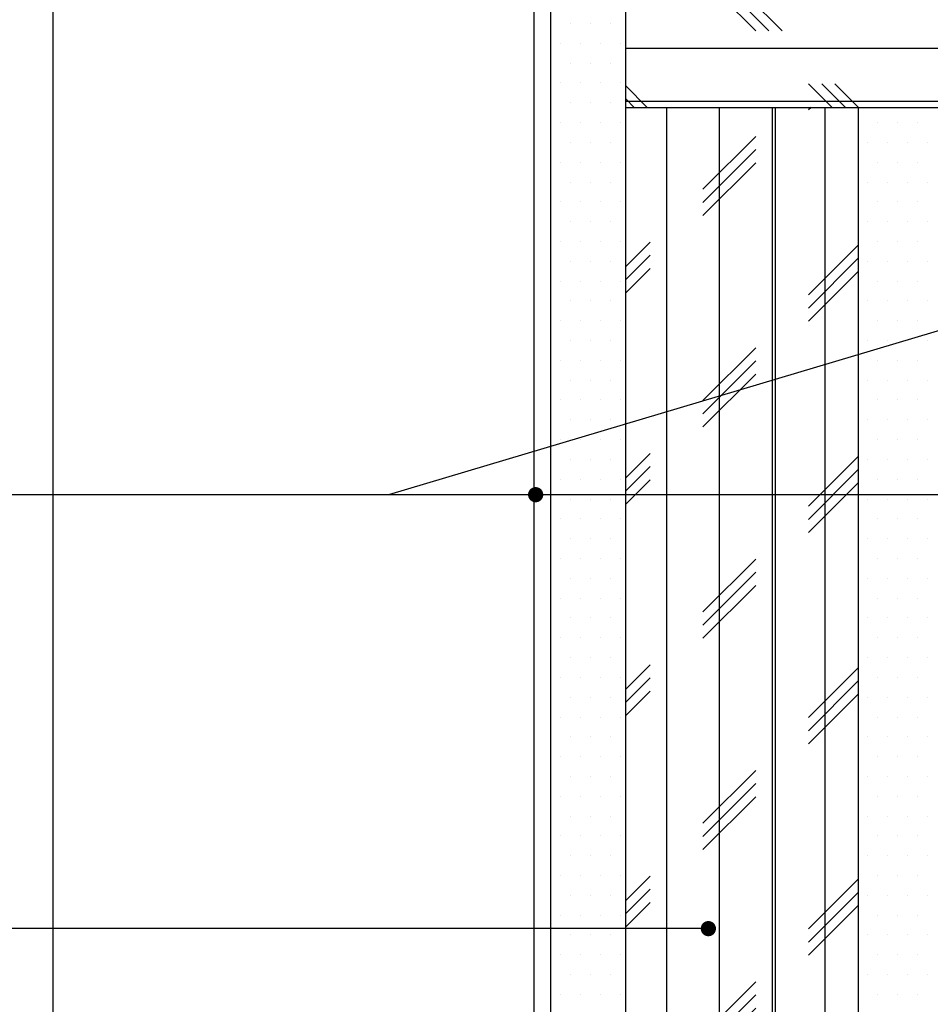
# Model space of a CAD drawing. Header units: millimetres. Extents: x -53 to 3023, y -53 to 2153.
# Tile 41 of 52: x 1772 to 1882, y 1049 to 1167. Entities that reach past the tile are written whole.
import ezdxf

# ---------------------------------------------------------------- set-up
doc = ezdxf.new("R2010")
doc.units = ezdxf.units.MM
doc.header["$LTSCALE"] = 5
doc.linetypes.add('DASH', pattern=[0.35, 0.25, -0.1])
doc.layers.get('Defpoints').update_dxf_attribs({"color": 8})
for name, color, linetype in [('A-建筑-拆墙', 251, 'Continuous'), ('Q-立面-填充', 251, 'Continuous'), ('Q-立面-完成面造型线', 6, 'Continuous'), ('Q-立面-次粗线', 31, 'Continuous'), ('Q-立面-粗线', 30, 'Continuous')]:
    doc.layers.add(name, color=color, linetype=linetype)
doc.styles.get("Standard").update_dxf_attribs({"font": 'SimSun.ttf'})
doc.dimstyles.new('1', dxfattribs={"dimscale": 0, "dimtxt": 2.5, "dimasz": 1.5, "dimexe": 1, "dimexo": 0, "dimgap": 0.3, "dimtad": 1, "dimdec": 0, "dimzin": 0, "dimdsep": 46, "dimtxsty": 'Standard', "dimblk": 'ARCHTICK', "dimcen": 0.09, "dimclrd": 8, "dimclre": 8, "dimclrt": 4, "dimadec": 0, "dimazin": 0, "dimtfac": 1, "dimtdec": 0, "dimtix": 1, "dimtofl": 0, "dimtmove": 2, "dimatfit": 3, "dimldrblk": 'DOTSMALL', "dimfxl": 5, "dimfxlon": 1, "dimtolj": 1, "dimtzin": 0, "dimarcsym": 0})

# ---------------------------------------------------------------- blocks, each defined once
blk = doc.blocks.new('_ArchTick')
at = {"color": 0, "linetype": 'ByBlock', "const_width": 0.15}
blk.add_lwpolyline([(-0.5, -0.5), (0.5, 0.5)], dxfattribs=at)
blk = doc.blocks.new('0')
at = {"layer": 'Q-立面-填充', "ltscale": 0.1999999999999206}
h = blk.add_hatch(dxfattribs=at)
h.set_pattern_fill('CORK', color=256, scale=2, style=0)
h.set_pattern_definition([(0, (-535022.5830493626, 505269.8246182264), (0, 1.269999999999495), []), (135, (-535021.9480493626, 505269.1896182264), (-2.540001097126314, -2.540001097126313), [1.796051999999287, -1.796051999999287]), (135, (-535021.6305493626, 505269.1896182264), (-2.540001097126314, -2.540001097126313), [1.796051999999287, -1.796051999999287]), (135, (-535021.3130493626, 505269.1896182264), (-2.540001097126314, -2.540001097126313), [1.796051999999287, -1.796051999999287])])
h.paths.add_polyline_path([(-534974.7830493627, 505273.4246182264), (-535022.5830493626, 505273.4246182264), (-535022.5830493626, 505269.8246182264), (-534974.7830493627, 505269.8246182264)])
h = blk.add_hatch(dxfattribs=at)
h.set_pattern_fill('CORK', color=256, scale=2, angle=90, style=0)
h.set_pattern_definition([(90, (-535022.5830493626, 505229.8246182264), (-1.269999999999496, 7.776507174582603e-17), []), (225, (-535021.9480493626, 505230.4596182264), (2.540001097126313, -2.540001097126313), [1.796051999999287, -1.796051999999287]), (225, (-535021.9480493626, 505230.7771182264), (2.540001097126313, -2.540001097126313), [1.796051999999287, -1.796051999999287]), (225, (-535021.9480493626, 505231.0946182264), (2.540001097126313, -2.540001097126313), [1.796051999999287, -1.796051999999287])])
h.paths.add_polyline_path([(-535018.9830493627, 505269.8246182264), (-535022.5830493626, 505269.8246182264), (-535022.5830493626, 505229.8246182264), (-535018.9830493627, 505229.8246182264)])
h.paths.add_polyline_path([(-535016.9830493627, 505269.8246182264), (-535018.9830493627, 505269.8246182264), (-535018.9830493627, 505229.8246182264), (-535016.9830493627, 505229.8246182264)])
at = {"layer": 'Defpoints', "linetype": 'Continuous'}
blk.add_lwpolyline([(-535036.3564010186, 505203.3491888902), (-534917.6209661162, 505203.3491888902), (-534917.6209661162, 505299.2082382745), (-535036.3564010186, 505299.2082382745)], close=True, dxfattribs=at)
at = {"layer": 'Q-立面-完成面造型线', "ltscale": 0.1999999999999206}
blk.add_line((-535024.7830493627, 505227.6246182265, 1.378868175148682), (-535024.7830493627, 505299.2082382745, 1.378868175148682), dxfattribs=at)
at = {"layer": 'Q-立面-次粗线', "ltscale": 0.1999999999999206}
for p, q in [((-535024.3830493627, 505228.0246182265, 1.378868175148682), (-535024.3830493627, 505299.2082382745, 1.378868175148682)), ((-535022.5830493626, 505229.8246182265, 1.378868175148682), (-535022.5830493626, 505299.2082382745, 1.378868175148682)), ((-535023.9067993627, 505271.8396182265, 1.378868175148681), (-535023.9067993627, 505271.8396182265, 1.378868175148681)), ((-535023.4305493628, 505271.8396182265, 1.378868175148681), (-535023.4305493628, 505271.8396182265, 1.378868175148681)), ((-535022.9542993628, 505271.8396182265, 1.378868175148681), (-535022.9542993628, 505271.8396182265, 1.378868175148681)), ((-535024.1449243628, 505271.3633682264, 1.378868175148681), (-535024.1449243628, 505271.3633682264, 1.378868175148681)), ((-535023.6686743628, 505271.3633682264, 1.378868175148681), (-535023.6686743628, 505271.3633682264, 1.378868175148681)), ((-535023.1924243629, 505271.3633682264, 1.378868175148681), (-535023.1924243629, 505271.3633682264, 1.378868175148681)), ((-535022.7161743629, 505271.3633682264, 1.378868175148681), (-535022.7161743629, 505271.3633682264, 1.378868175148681)), ((-535024.3830493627, 505270.8871182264, 1.378868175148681), (-535024.3830493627, 505270.8871182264, 1.378868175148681)), ((-535023.9067993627, 505270.8871182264, 1.378868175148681), (-535023.9067993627, 505270.8871182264, 1.378868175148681)), ((-535023.4305493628, 505270.8871182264, 1.378868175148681), (-535023.4305493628, 505270.8871182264, 1.378868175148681)), ((-535022.9542993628, 505270.8871182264, 1.378868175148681), (-535022.9542993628, 505270.8871182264, 1.378868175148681)), ((-535024.1449243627, 505270.4108682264, 1.378868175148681), (-535024.1449243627, 505270.4108682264, 1.378868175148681)), ((-535023.6686743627, 505270.4108682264, 1.378868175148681), (-535023.6686743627, 505270.4108682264, 1.378868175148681)), ((-535023.1924243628, 505270.4108682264, 1.378868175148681), (-535023.1924243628, 505270.4108682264, 1.378868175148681)), ((-535022.7161743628, 505270.4108682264, 1.378868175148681), (-535022.7161743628, 505270.4108682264, 1.378868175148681)), ((-535023.9067993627, 505269.9346182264, 1.378868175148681), (-535023.9067993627, 505269.9346182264, 1.378868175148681)), ((-535023.4305493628, 505269.9346182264, 1.378868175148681), (-535023.4305493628, 505269.9346182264, 1.378868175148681)), ((-535022.9542993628, 505269.9346182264, 1.378868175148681), (-535022.9542993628, 505269.9346182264, 1.378868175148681)), ((-535022.5830493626, 505269.8246182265, 1.378868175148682), (-534974.7830493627, 505269.8246182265, 1.378868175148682)), ((-535018.9830493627, 505229.8246182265, 1.378868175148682), (-535018.9830493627, 505269.8246182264, 1.378868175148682)), ((-535016.9830493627, 505229.8246182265, 1.378868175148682), (-535016.9830493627, 505269.8246182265, 1.378868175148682)), ((-535024.1449243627, 505269.4583682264, 1.378868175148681), (-535024.1449243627, 505269.4583682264, 1.378868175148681)), ((-535023.6686743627, 505269.4583682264, 1.378868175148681), (-535023.6686743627, 505269.4583682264, 1.378868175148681)), ((-535023.1924243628, 505269.4583682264, 1.378868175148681), (-535023.1924243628, 505269.4583682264, 1.378868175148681)), ((-535022.7161743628, 505269.4583682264, 1.378868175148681), (-535022.7161743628, 505269.4583682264, 1.378868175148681)), ((-535016.5249243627, 505269.4583682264, 1.378868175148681), (-535016.5249243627, 505269.4583682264, 1.378868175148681)), ((-535016.0486743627, 505269.4583682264, 1.378868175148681), (-535016.0486743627, 505269.4583682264, 1.378868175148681)), ((-535015.5724243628, 505269.4583682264, 1.378868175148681), (-535015.5724243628, 505269.4583682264, 1.378868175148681)), ((-535024.3830493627, 505268.9821182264, 1.378868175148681), (-535024.3830493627, 505268.9821182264, 1.378868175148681)), ((-535023.9067993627, 505268.9821182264, 1.378868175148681), (-535023.9067993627, 505268.9821182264, 1.378868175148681)), ((-535023.4305493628, 505268.9821182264, 1.378868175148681), (-535023.4305493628, 505268.9821182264, 1.378868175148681)), ((-535022.9542993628, 505268.9821182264, 1.378868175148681), (-535022.9542993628, 505268.9821182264, 1.378868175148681)), ((-535016.7630493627, 505268.9821182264, 1.378868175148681), (-535016.7630493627, 505268.9821182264, 1.378868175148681)), ((-535016.2867993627, 505268.9821182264, 1.378868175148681), (-535016.2867993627, 505268.9821182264, 1.378868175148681)), ((-535015.8105493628, 505268.9821182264, 1.378868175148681), (-535015.8105493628, 505268.9821182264, 1.378868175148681)), ((-535015.3342993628, 505268.9821182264, 1.378868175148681), (-535015.3342993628, 505268.9821182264, 1.378868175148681)), ((-535024.1449243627, 505268.5058682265, 1.378868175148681), (-535024.1449243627, 505268.5058682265, 1.378868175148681)), ((-535023.6686743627, 505268.5058682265, 1.378868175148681), (-535023.6686743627, 505268.5058682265, 1.378868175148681)), ((-535023.1924243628, 505268.5058682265, 1.378868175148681), (-535023.1924243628, 505268.5058682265, 1.378868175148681)), ((-535022.7161743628, 505268.5058682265, 1.378868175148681), (-535022.7161743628, 505268.5058682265, 1.378868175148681)), ((-535016.5249243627, 505268.5058682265, 1.378868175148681), (-535016.5249243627, 505268.5058682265, 1.378868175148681)), ((-535016.0486743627, 505268.5058682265, 1.378868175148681), (-535016.0486743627, 505268.5058682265, 1.378868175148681)), ((-535015.5724243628, 505268.5058682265, 1.378868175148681), (-535015.5724243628, 505268.5058682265, 1.378868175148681)), ((-535023.9067993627, 505268.0296182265, 1.378868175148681), (-535023.9067993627, 505268.0296182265, 1.378868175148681)), ((-535023.4305493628, 505268.0296182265, 1.378868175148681), (-535023.4305493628, 505268.0296182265, 1.378868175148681)), ((-535022.9542993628, 505268.0296182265, 1.378868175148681), (-535022.9542993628, 505268.0296182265, 1.378868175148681)), ((-535016.7630493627, 505268.0296182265, 1.378868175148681), (-535016.7630493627, 505268.0296182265, 1.378868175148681)), ((-535016.2867993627, 505268.0296182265, 1.378868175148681), (-535016.2867993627, 505268.0296182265, 1.378868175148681)), ((-535015.8105493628, 505268.0296182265, 1.378868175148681), (-535015.8105493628, 505268.0296182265, 1.378868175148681)), ((-535015.3342993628, 505268.0296182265, 1.378868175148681), (-535015.3342993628, 505268.0296182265, 1.378868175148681)), ((-535024.1449243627, 505267.5533682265, 1.378868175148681), (-535024.1449243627, 505267.5533682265, 1.378868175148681)), ((-535023.6686743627, 505267.5533682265, 1.378868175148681), (-535023.6686743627, 505267.5533682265, 1.378868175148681)), ((-535023.1924243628, 505267.5533682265, 1.378868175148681), (-535023.1924243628, 505267.5533682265, 1.378868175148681)), ((-535022.7161743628, 505267.5533682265, 1.378868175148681), (-535022.7161743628, 505267.5533682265, 1.378868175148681)), ((-535016.5249243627, 505267.5533682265, 1.378868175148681), (-535016.5249243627, 505267.5533682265, 1.378868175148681)), ((-535016.0486743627, 505267.5533682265, 1.378868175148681), (-535016.0486743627, 505267.5533682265, 1.378868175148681)), ((-535015.5724243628, 505267.5533682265, 1.378868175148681), (-535015.5724243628, 505267.5533682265, 1.378868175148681)), ((-535024.3830493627, 505267.0771182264, 1.378868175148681), (-535024.3830493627, 505267.0771182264, 1.378868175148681)), ((-535023.9067993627, 505267.0771182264, 1.378868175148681), (-535023.9067993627, 505267.0771182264, 1.378868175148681)), ((-535023.4305493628, 505267.0771182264, 1.378868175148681), (-535023.4305493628, 505267.0771182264, 1.378868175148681)), ((-535022.9542993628, 505267.0771182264, 1.378868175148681), (-535022.9542993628, 505267.0771182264, 1.378868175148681)), ((-535016.7630493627, 505267.0771182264, 1.378868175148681), (-535016.7630493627, 505267.0771182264, 1.378868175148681)), ((-535016.2867993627, 505267.0771182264, 1.378868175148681), (-535016.2867993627, 505267.0771182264, 1.378868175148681)), ((-535015.8105493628, 505267.0771182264, 1.378868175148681), (-535015.8105493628, 505267.0771182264, 1.378868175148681)), ((-535015.3342993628, 505267.0771182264, 1.378868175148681), (-535015.3342993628, 505267.0771182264, 1.378868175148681)), ((-535024.1449243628, 505266.6008682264, 1.378868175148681), (-535024.1449243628, 505266.6008682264, 1.378868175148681)), ((-535023.6686743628, 505266.6008682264, 1.378868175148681), (-535023.6686743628, 505266.6008682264, 1.378868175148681)), ((-535023.1924243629, 505266.6008682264, 1.378868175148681), (-535023.1924243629, 505266.6008682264, 1.378868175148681)), ((-535022.7161743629, 505266.6008682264, 1.378868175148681), (-535022.7161743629, 505266.6008682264, 1.378868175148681)), ((-535016.5249243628, 505266.6008682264, 1.378868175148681), (-535016.5249243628, 505266.6008682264, 1.378868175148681)), ((-535016.0486743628, 505266.6008682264, 1.378868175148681), (-535016.0486743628, 505266.6008682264, 1.378868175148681)), ((-535015.5724243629, 505266.6008682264, 1.378868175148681), (-535015.5724243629, 505266.6008682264, 1.378868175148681)), ((-535024.3830493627, 505266.1246182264, 1.378868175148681), (-535024.3830493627, 505266.1246182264, 1.378868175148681)), ((-535023.9067993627, 505266.1246182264, 1.378868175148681), (-535023.9067993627, 505266.1246182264, 1.378868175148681)), ((-535023.4305493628, 505266.1246182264, 1.378868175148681), (-535023.4305493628, 505266.1246182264, 1.378868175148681)), ((-535022.9542993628, 505266.1246182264, 1.378868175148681), (-535022.9542993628, 505266.1246182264, 1.378868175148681)), ((-535016.7630493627, 505266.1246182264, 1.378868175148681), (-535016.7630493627, 505266.1246182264, 1.378868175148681)), ((-535016.2867993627, 505266.1246182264, 1.378868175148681), (-535016.2867993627, 505266.1246182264, 1.378868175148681)), ((-535015.8105493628, 505266.1246182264, 1.378868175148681), (-535015.8105493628, 505266.1246182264, 1.378868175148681)), ((-535015.3342993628, 505266.1246182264, 1.378868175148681), (-535015.3342993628, 505266.1246182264, 1.378868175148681)), ((-535024.1449243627, 505265.6483682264, 1.378868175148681), (-535024.1449243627, 505265.6483682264, 1.378868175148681)), ((-535023.6686743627, 505265.6483682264, 1.378868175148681), (-535023.6686743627, 505265.6483682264, 1.378868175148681)), ((-535023.1924243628, 505265.6483682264, 1.378868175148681), (-535023.1924243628, 505265.6483682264, 1.378868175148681)), ((-535022.7161743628, 505265.6483682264, 1.378868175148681), (-535022.7161743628, 505265.6483682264, 1.378868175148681)), ((-535016.5249243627, 505265.6483682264, 1.378868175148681), (-535016.5249243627, 505265.6483682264, 1.378868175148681)), ((-535016.0486743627, 505265.6483682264, 1.378868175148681), (-535016.0486743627, 505265.6483682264, 1.378868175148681)), ((-535015.5724243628, 505265.6483682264, 1.378868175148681), (-535015.5724243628, 505265.6483682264, 1.378868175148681)), ((-535023.9067993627, 505265.1721182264, 1.378868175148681), (-535023.9067993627, 505265.1721182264, 1.378868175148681)), ((-535023.4305493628, 505265.1721182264, 1.378868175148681), (-535023.4305493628, 505265.1721182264, 1.378868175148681)), ((-535022.9542993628, 505265.1721182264, 1.378868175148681), (-535022.9542993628, 505265.1721182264, 1.378868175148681)), ((-535016.7630493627, 505265.1721182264, 1.378868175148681), (-535016.7630493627, 505265.1721182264, 1.378868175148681)), ((-535016.2867993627, 505265.1721182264, 1.378868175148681), (-535016.2867993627, 505265.1721182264, 1.378868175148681)), ((-535015.8105493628, 505265.1721182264, 1.378868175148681), (-535015.8105493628, 505265.1721182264, 1.378868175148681)), ((-535015.3342993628, 505265.1721182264, 1.378868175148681), (-535015.3342993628, 505265.1721182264, 1.378868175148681)), ((-535024.1449243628, 505264.6958682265, 1.378868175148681), (-535024.1449243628, 505264.6958682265, 1.378868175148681)), ((-535023.6686743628, 505264.6958682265, 1.378868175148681), (-535023.6686743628, 505264.6958682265, 1.378868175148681)), ((-535023.1924243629, 505264.6958682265, 1.378868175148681), (-535023.1924243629, 505264.6958682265, 1.378868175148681)), ((-535022.7161743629, 505264.6958682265, 1.378868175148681), (-535022.7161743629, 505264.6958682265, 1.378868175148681)), ((-535016.5249243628, 505264.6958682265, 1.378868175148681), (-535016.5249243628, 505264.6958682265, 1.378868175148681)), ((-535016.0486743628, 505264.6958682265, 1.378868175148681), (-535016.0486743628, 505264.6958682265, 1.378868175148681)), ((-535015.5724243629, 505264.6958682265, 1.378868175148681), (-535015.5724243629, 505264.6958682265, 1.378868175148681)), ((-535024.3830493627, 505264.2196182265, 1.378868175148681), (-535024.3830493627, 505264.2196182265, 1.378868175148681)), ((-535023.9067993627, 505264.2196182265, 1.378868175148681), (-535023.9067993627, 505264.2196182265, 1.378868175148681)), ((-535023.4305493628, 505264.2196182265, 1.378868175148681), (-535023.4305493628, 505264.2196182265, 1.378868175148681)), ((-535022.9542993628, 505264.2196182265, 1.378868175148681), (-535022.9542993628, 505264.2196182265, 1.378868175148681)), ((-535016.7630493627, 505264.2196182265, 1.378868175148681), (-535016.7630493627, 505264.2196182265, 1.378868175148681)), ((-535016.2867993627, 505264.2196182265, 1.378868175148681), (-535016.2867993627, 505264.2196182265, 1.378868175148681)), ((-535015.8105493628, 505264.2196182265, 1.378868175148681), (-535015.8105493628, 505264.2196182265, 1.378868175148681)), ((-535015.3342993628, 505264.2196182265, 1.378868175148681), (-535015.3342993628, 505264.2196182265, 1.378868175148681)), ((-535024.1449243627, 505263.7433682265, 1.378868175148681), (-535024.1449243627, 505263.7433682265, 1.378868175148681)), ((-535023.6686743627, 505263.7433682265, 1.378868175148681), (-535023.6686743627, 505263.7433682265, 1.378868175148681)), ((-535023.1924243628, 505263.7433682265, 1.378868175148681), (-535023.1924243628, 505263.7433682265, 1.378868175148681)), ((-535022.7161743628, 505263.7433682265, 1.378868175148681), (-535022.7161743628, 505263.7433682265, 1.378868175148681)), ((-535016.5249243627, 505263.7433682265, 1.378868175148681), (-535016.5249243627, 505263.7433682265, 1.378868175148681)), ((-535016.0486743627, 505263.7433682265, 1.378868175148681), (-535016.0486743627, 505263.7433682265, 1.378868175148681)), ((-535015.5724243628, 505263.7433682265, 1.378868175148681), (-535015.5724243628, 505263.7433682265, 1.378868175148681)), ((-535023.9067993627, 505263.2671182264, 1.378868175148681), (-535023.9067993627, 505263.2671182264, 1.378868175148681)), ((-535023.4305493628, 505263.2671182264, 1.378868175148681), (-535023.4305493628, 505263.2671182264, 1.378868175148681)), ((-535022.9542993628, 505263.2671182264, 1.378868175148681), (-535022.9542993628, 505263.2671182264, 1.378868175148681)), ((-535016.7630493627, 505263.2671182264, 1.378868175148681), (-535016.7630493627, 505263.2671182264, 1.378868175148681)), ((-535016.2867993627, 505263.2671182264, 1.378868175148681), (-535016.2867993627, 505263.2671182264, 1.378868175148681)), ((-535015.8105493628, 505263.2671182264, 1.378868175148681), (-535015.8105493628, 505263.2671182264, 1.378868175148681)), ((-535015.3342993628, 505263.2671182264, 1.378868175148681), (-535015.3342993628, 505263.2671182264, 1.378868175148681)), ((-535024.1449243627, 505262.7908682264, 1.378868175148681), (-535024.1449243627, 505262.7908682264, 1.378868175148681)), ((-535023.6686743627, 505262.7908682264, 1.378868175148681), (-535023.6686743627, 505262.7908682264, 1.378868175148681)), ((-535023.1924243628, 505262.7908682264, 1.378868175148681), (-535023.1924243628, 505262.7908682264, 1.378868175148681)), ((-535022.7161743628, 505262.7908682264, 1.378868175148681), (-535022.7161743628, 505262.7908682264, 1.378868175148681)), ((-535016.5249243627, 505262.7908682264, 1.378868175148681), (-535016.5249243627, 505262.7908682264, 1.378868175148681)), ((-535016.0486743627, 505262.7908682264, 1.378868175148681), (-535016.0486743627, 505262.7908682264, 1.378868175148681)), ((-535015.5724243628, 505262.7908682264, 1.378868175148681), (-535015.5724243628, 505262.7908682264, 1.378868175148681)), ((-535024.3830493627, 505262.3146182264, 1.378868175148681), (-535024.3830493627, 505262.3146182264, 1.378868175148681)), ((-535023.9067993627, 505262.3146182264, 1.378868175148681), (-535023.9067993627, 505262.3146182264, 1.378868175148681)), ((-535023.4305493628, 505262.3146182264, 1.378868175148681), (-535023.4305493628, 505262.3146182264, 1.378868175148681)), ((-535022.9542993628, 505262.3146182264, 1.378868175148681), (-535022.9542993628, 505262.3146182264, 1.378868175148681)), ((-535016.7630493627, 505262.3146182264, 1.378868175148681), (-535016.7630493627, 505262.3146182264, 1.378868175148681)), ((-535016.2867993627, 505262.3146182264, 1.378868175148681), (-535016.2867993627, 505262.3146182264, 1.378868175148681)), ((-535015.8105493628, 505262.3146182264, 1.378868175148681), (-535015.8105493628, 505262.3146182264, 1.378868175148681)), ((-535015.3342993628, 505262.3146182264, 1.378868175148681), (-535015.3342993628, 505262.3146182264, 1.378868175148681)), ((-535024.1449243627, 505261.8383682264, 1.378868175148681), (-535024.1449243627, 505261.8383682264, 1.378868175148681)), ((-535023.6686743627, 505261.8383682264, 1.378868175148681), (-535023.6686743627, 505261.8383682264, 1.378868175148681)), ((-535023.1924243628, 505261.8383682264, 1.378868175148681), (-535023.1924243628, 505261.8383682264, 1.378868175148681)), ((-535022.7161743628, 505261.8383682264, 1.378868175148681), (-535022.7161743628, 505261.8383682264, 1.378868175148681)), ((-535016.5249243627, 505261.8383682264, 1.378868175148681), (-535016.5249243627, 505261.8383682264, 1.378868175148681)), ((-535016.0486743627, 505261.8383682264, 1.378868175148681), (-535016.0486743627, 505261.8383682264, 1.378868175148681)), ((-535015.5724243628, 505261.8383682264, 1.378868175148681), (-535015.5724243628, 505261.8383682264, 1.378868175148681)), ((-535023.9067993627, 505261.3621182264, 1.378868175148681), (-535023.9067993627, 505261.3621182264, 1.378868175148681)), ((-535023.4305493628, 505261.3621182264, 1.378868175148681), (-535023.4305493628, 505261.3621182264, 1.378868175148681)), ((-535022.9542993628, 505261.3621182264, 1.378868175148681), (-535022.9542993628, 505261.3621182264, 1.378868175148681)), ((-535016.7630493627, 505261.3621182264, 1.378868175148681), (-535016.7630493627, 505261.3621182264, 1.378868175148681)), ((-535016.2867993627, 505261.3621182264, 1.378868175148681), (-535016.2867993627, 505261.3621182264, 1.378868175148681)), ((-535015.8105493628, 505261.3621182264, 1.378868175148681), (-535015.8105493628, 505261.3621182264, 1.378868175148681)), ((-535015.3342993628, 505261.3621182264, 1.378868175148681), (-535015.3342993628, 505261.3621182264, 1.378868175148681)), ((-535024.1449243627, 505260.8858682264, 1.378868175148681), (-535024.1449243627, 505260.8858682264, 1.378868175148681)), ((-535023.6686743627, 505260.8858682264, 1.378868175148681), (-535023.6686743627, 505260.8858682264, 1.378868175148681)), ((-535023.1924243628, 505260.8858682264, 1.378868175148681), (-535023.1924243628, 505260.8858682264, 1.378868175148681)), ((-535022.7161743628, 505260.8858682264, 1.378868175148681), (-535022.7161743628, 505260.8858682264, 1.378868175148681)), ((-535016.5249243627, 505260.8858682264, 1.378868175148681), (-535016.5249243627, 505260.8858682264, 1.378868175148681)), ((-535016.0486743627, 505260.8858682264, 1.378868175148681), (-535016.0486743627, 505260.8858682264, 1.378868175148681)), ((-535015.5724243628, 505260.8858682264, 1.378868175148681), (-535015.5724243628, 505260.8858682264, 1.378868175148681)), ((-535024.3830493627, 505260.4096182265, 1.378868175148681), (-535024.3830493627, 505260.4096182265, 1.378868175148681)), ((-535023.9067993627, 505260.4096182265, 1.378868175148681), (-535023.9067993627, 505260.4096182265, 1.378868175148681)), ((-535023.4305493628, 505260.4096182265, 1.378868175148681), (-535023.4305493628, 505260.4096182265, 1.378868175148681)), ((-535022.9542993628, 505260.4096182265, 1.378868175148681), (-535022.9542993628, 505260.4096182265, 1.378868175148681)), ((-535016.7630493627, 505260.4096182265, 1.378868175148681), (-535016.7630493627, 505260.4096182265, 1.378868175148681)), ((-535016.2867993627, 505260.4096182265, 1.378868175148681), (-535016.2867993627, 505260.4096182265, 1.378868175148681)), ((-535015.8105493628, 505260.4096182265, 1.378868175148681), (-535015.8105493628, 505260.4096182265, 1.378868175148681)), ((-535015.3342993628, 505260.4096182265, 1.378868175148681), (-535015.3342993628, 505260.4096182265, 1.378868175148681)), ((-535024.1449243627, 505259.9333682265, 1.378868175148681), (-535024.1449243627, 505259.9333682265, 1.378868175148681)), ((-535023.6686743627, 505259.9333682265, 1.378868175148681), (-535023.6686743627, 505259.9333682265, 1.378868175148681)), ((-535023.1924243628, 505259.9333682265, 1.378868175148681), (-535023.1924243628, 505259.9333682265, 1.378868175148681)), ((-535022.7161743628, 505259.9333682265, 1.378868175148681), (-535022.7161743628, 505259.9333682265, 1.378868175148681)), ((-535016.5249243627, 505259.9333682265, 1.378868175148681), (-535016.5249243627, 505259.9333682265, 1.378868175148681)), ((-535016.0486743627, 505259.9333682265, 1.378868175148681), (-535016.0486743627, 505259.9333682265, 1.378868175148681)), ((-535015.5724243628, 505259.9333682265, 1.378868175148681), (-535015.5724243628, 505259.9333682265, 1.378868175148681)), ((-535023.9067993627, 505259.4571182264, 1.378868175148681), (-535023.9067993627, 505259.4571182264, 1.378868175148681)), ((-535023.4305493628, 505259.4571182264, 1.378868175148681), (-535023.4305493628, 505259.4571182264, 1.378868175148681)), ((-535022.9542993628, 505259.4571182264, 1.378868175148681), (-535022.9542993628, 505259.4571182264, 1.378868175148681)), ((-535016.7630493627, 505259.4571182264, 1.378868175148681), (-535016.7630493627, 505259.4571182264, 1.378868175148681)), ((-535016.2867993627, 505259.4571182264, 1.378868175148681), (-535016.2867993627, 505259.4571182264, 1.378868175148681)), ((-535015.8105493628, 505259.4571182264, 1.378868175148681), (-535015.8105493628, 505259.4571182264, 1.378868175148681)), ((-535015.3342993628, 505259.4571182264, 1.378868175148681), (-535015.3342993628, 505259.4571182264, 1.378868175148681)), ((-535024.1449243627, 505258.9808682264, 1.378868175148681), (-535024.1449243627, 505258.9808682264, 1.378868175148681)), ((-535023.6686743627, 505258.9808682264, 1.378868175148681), (-535023.6686743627, 505258.9808682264, 1.378868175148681)), ((-535023.1924243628, 505258.9808682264, 1.378868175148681), (-535023.1924243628, 505258.9808682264, 1.378868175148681)), ((-535022.7161743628, 505258.9808682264, 1.378868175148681), (-535022.7161743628, 505258.9808682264, 1.378868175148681)), ((-535016.5249243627, 505258.9808682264, 1.378868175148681), (-535016.5249243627, 505258.9808682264, 1.378868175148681)), ((-535016.0486743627, 505258.9808682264, 1.378868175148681), (-535016.0486743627, 505258.9808682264, 1.378868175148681)), ((-535015.5724243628, 505258.9808682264, 1.378868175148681), (-535015.5724243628, 505258.9808682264, 1.378868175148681)), ((-535023.9067993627, 505258.5046182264, 1.378868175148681), (-535023.9067993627, 505258.5046182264, 1.378868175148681)), ((-535023.4305493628, 505258.5046182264, 1.378868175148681), (-535023.4305493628, 505258.5046182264, 1.378868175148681)), ((-535022.9542993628, 505258.5046182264, 1.378868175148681), (-535022.9542993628, 505258.5046182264, 1.378868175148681)), ((-535016.7630493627, 505258.5046182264, 1.378868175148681), (-535016.7630493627, 505258.5046182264, 1.378868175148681)), ((-535016.2867993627, 505258.5046182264, 1.378868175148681), (-535016.2867993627, 505258.5046182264, 1.378868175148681)), ((-535015.8105493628, 505258.5046182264, 1.378868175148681), (-535015.8105493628, 505258.5046182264, 1.378868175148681)), ((-535015.3342993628, 505258.5046182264, 1.378868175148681), (-535015.3342993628, 505258.5046182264, 1.378868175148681)), ((-535024.1449243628, 505258.0283682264, 1.378868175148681), (-535024.1449243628, 505258.0283682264, 1.378868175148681)), ((-535023.6686743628, 505258.0283682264, 1.378868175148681), (-535023.6686743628, 505258.0283682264, 1.378868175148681)), ((-535023.1924243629, 505258.0283682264, 1.378868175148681), (-535023.1924243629, 505258.0283682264, 1.378868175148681)), ((-535022.7161743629, 505258.0283682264, 1.378868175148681), (-535022.7161743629, 505258.0283682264, 1.378868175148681)), ((-535016.5249243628, 505258.0283682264, 1.378868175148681), (-535016.5249243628, 505258.0283682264, 1.378868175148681)), ((-535016.0486743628, 505258.0283682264, 1.378868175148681), (-535016.0486743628, 505258.0283682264, 1.378868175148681)), ((-535015.5724243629, 505258.0283682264, 1.378868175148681), (-535015.5724243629, 505258.0283682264, 1.378868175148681)), ((-535024.3830493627, 505257.5521182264, 1.378868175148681), (-535024.3830493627, 505257.5521182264, 1.378868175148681)), ((-535023.9067993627, 505257.5521182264, 1.378868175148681), (-535023.9067993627, 505257.5521182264, 1.378868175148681)), ((-535023.4305493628, 505257.5521182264, 1.378868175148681), (-535023.4305493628, 505257.5521182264, 1.378868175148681)), ((-535022.9542993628, 505257.5521182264, 1.378868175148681), (-535022.9542993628, 505257.5521182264, 1.378868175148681)), ((-535016.7630493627, 505257.5521182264, 1.378868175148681), (-535016.7630493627, 505257.5521182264, 1.378868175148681)), ((-535016.2867993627, 505257.5521182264, 1.378868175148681), (-535016.2867993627, 505257.5521182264, 1.378868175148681)), ((-535015.8105493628, 505257.5521182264, 1.378868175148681), (-535015.8105493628, 505257.5521182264, 1.378868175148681)), ((-535015.3342993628, 505257.5521182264, 1.378868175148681), (-535015.3342993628, 505257.5521182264, 1.378868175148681)), ((-535024.1449243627, 505257.0758682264, 1.378868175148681), (-535024.1449243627, 505257.0758682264, 1.378868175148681)), ((-535023.6686743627, 505257.0758682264, 1.378868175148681), (-535023.6686743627, 505257.0758682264, 1.378868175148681)), ((-535023.1924243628, 505257.0758682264, 1.378868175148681), (-535023.1924243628, 505257.0758682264, 1.378868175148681)), ((-535022.7161743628, 505257.0758682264, 1.378868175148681), (-535022.7161743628, 505257.0758682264, 1.378868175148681)), ((-535016.5249243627, 505257.0758682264, 1.378868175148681), (-535016.5249243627, 505257.0758682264, 1.378868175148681)), ((-535016.0486743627, 505257.0758682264, 1.378868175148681), (-535016.0486743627, 505257.0758682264, 1.378868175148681)), ((-535015.5724243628, 505257.0758682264, 1.378868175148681), (-535015.5724243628, 505257.0758682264, 1.378868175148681)), ((-535023.9067993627, 505256.5996182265, 1.378868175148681), (-535023.9067993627, 505256.5996182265, 1.378868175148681)), ((-535023.4305493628, 505256.5996182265, 1.378868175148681), (-535023.4305493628, 505256.5996182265, 1.378868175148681)), ((-535022.9542993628, 505256.5996182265, 1.378868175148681), (-535022.9542993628, 505256.5996182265, 1.378868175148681)), ((-535016.7630493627, 505256.5996182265, 1.378868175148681), (-535016.7630493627, 505256.5996182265, 1.378868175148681)), ((-535016.2867993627, 505256.5996182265, 1.378868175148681), (-535016.2867993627, 505256.5996182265, 1.378868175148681)), ((-535015.8105493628, 505256.5996182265, 1.378868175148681), (-535015.8105493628, 505256.5996182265, 1.378868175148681)), ((-535015.3342993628, 505256.5996182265, 1.378868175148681), (-535015.3342993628, 505256.5996182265, 1.378868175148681)), ((-535024.1449243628, 505256.1233682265, 1.378868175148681), (-535024.1449243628, 505256.1233682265, 1.378868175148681)), ((-535023.6686743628, 505256.1233682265, 1.378868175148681), (-535023.6686743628, 505256.1233682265, 1.378868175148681)), ((-535023.1924243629, 505256.1233682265, 1.378868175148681), (-535023.1924243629, 505256.1233682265, 1.378868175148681)), ((-535022.7161743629, 505256.1233682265, 1.378868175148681), (-535022.7161743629, 505256.1233682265, 1.378868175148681)), ((-535016.5249243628, 505256.1233682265, 1.378868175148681), (-535016.5249243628, 505256.1233682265, 1.378868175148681)), ((-535016.0486743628, 505256.1233682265, 1.378868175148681), (-535016.0486743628, 505256.1233682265, 1.378868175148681)), ((-535015.5724243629, 505256.1233682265, 1.378868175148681), (-535015.5724243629, 505256.1233682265, 1.378868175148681)), ((-535024.3830493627, 505255.6471182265, 1.378868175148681), (-535024.3830493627, 505255.6471182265, 1.378868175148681)), ((-535023.9067993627, 505255.6471182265, 1.378868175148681), (-535023.9067993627, 505255.6471182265, 1.378868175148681)), ((-535023.4305493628, 505255.6471182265, 1.378868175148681), (-535023.4305493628, 505255.6471182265, 1.378868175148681)), ((-535022.9542993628, 505255.6471182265, 1.378868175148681), (-535022.9542993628, 505255.6471182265, 1.378868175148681)), ((-535016.7630493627, 505255.6471182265, 1.378868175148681), (-535016.7630493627, 505255.6471182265, 1.378868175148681)), ((-535016.2867993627, 505255.6471182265, 1.378868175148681), (-535016.2867993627, 505255.6471182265, 1.378868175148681)), ((-535015.8105493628, 505255.6471182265, 1.378868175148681), (-535015.8105493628, 505255.6471182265, 1.378868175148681)), ((-535015.3342993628, 505255.6471182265, 1.378868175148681), (-535015.3342993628, 505255.6471182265, 1.378868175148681)), ((-535024.1449243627, 505255.1708682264, 1.378868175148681), (-535024.1449243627, 505255.1708682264, 1.378868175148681)), ((-535023.6686743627, 505255.1708682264, 1.378868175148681), (-535023.6686743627, 505255.1708682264, 1.378868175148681)), ((-535023.1924243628, 505255.1708682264, 1.378868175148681), (-535023.1924243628, 505255.1708682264, 1.378868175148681)), ((-535022.7161743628, 505255.1708682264, 1.378868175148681), (-535022.7161743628, 505255.1708682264, 1.378868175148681)), ((-535016.5249243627, 505255.1708682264, 1.378868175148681), (-535016.5249243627, 505255.1708682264, 1.378868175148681)), ((-535016.0486743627, 505255.1708682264, 1.378868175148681), (-535016.0486743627, 505255.1708682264, 1.378868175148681)), ((-535015.5724243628, 505255.1708682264, 1.378868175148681), (-535015.5724243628, 505255.1708682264, 1.378868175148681)), ((-535023.9067993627, 505254.6946182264, 1.378868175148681), (-535023.9067993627, 505254.6946182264, 1.378868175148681)), ((-535023.4305493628, 505254.6946182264, 1.378868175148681), (-535023.4305493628, 505254.6946182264, 1.378868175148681)), ((-535022.9542993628, 505254.6946182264, 1.378868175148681), (-535022.9542993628, 505254.6946182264, 1.378868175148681)), ((-535016.7630493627, 505254.6946182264, 1.378868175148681), (-535016.7630493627, 505254.6946182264, 1.378868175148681)), ((-535016.2867993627, 505254.6946182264, 1.378868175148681), (-535016.2867993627, 505254.6946182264, 1.378868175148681)), ((-535015.8105493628, 505254.6946182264, 1.378868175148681), (-535015.8105493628, 505254.6946182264, 1.378868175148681)), ((-535015.3342993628, 505254.6946182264, 1.378868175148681), (-535015.3342993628, 505254.6946182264, 1.378868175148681)), ((-535024.1449243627, 505254.2183682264, 1.378868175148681), (-535024.1449243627, 505254.2183682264, 1.378868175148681)), ((-535023.6686743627, 505254.2183682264, 1.378868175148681), (-535023.6686743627, 505254.2183682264, 1.378868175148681)), ((-535023.1924243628, 505254.2183682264, 1.378868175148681), (-535023.1924243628, 505254.2183682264, 1.378868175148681)), ((-535022.7161743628, 505254.2183682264, 1.378868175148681), (-535022.7161743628, 505254.2183682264, 1.378868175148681)), ((-535016.5249243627, 505254.2183682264, 1.378868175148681), (-535016.5249243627, 505254.2183682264, 1.378868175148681)), ((-535016.0486743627, 505254.2183682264, 1.378868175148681), (-535016.0486743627, 505254.2183682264, 1.378868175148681)), ((-535015.5724243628, 505254.2183682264, 1.378868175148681), (-535015.5724243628, 505254.2183682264, 1.378868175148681)), ((-535024.3830493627, 505253.7421182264, 1.378868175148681), (-535024.3830493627, 505253.7421182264, 1.378868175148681)), ((-535023.9067993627, 505253.7421182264, 1.378868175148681), (-535023.9067993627, 505253.7421182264, 1.378868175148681)), ((-535023.4305493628, 505253.7421182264, 1.378868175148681), (-535023.4305493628, 505253.7421182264, 1.378868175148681)), ((-535022.9542993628, 505253.7421182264, 1.378868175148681), (-535022.9542993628, 505253.7421182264, 1.378868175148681)), ((-535016.7630493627, 505253.7421182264, 1.378868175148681), (-535016.7630493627, 505253.7421182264, 1.378868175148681)), ((-535016.2867993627, 505253.7421182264, 1.378868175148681), (-535016.2867993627, 505253.7421182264, 1.378868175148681)), ((-535015.8105493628, 505253.7421182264, 1.378868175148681), (-535015.8105493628, 505253.7421182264, 1.378868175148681)), ((-535015.3342993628, 505253.7421182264, 1.378868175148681), (-535015.3342993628, 505253.7421182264, 1.378868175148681)), ((-535024.1449243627, 505253.2658682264, 1.378868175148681), (-535024.1449243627, 505253.2658682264, 1.378868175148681)), ((-535023.6686743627, 505253.2658682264, 1.378868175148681), (-535023.6686743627, 505253.2658682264, 1.378868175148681)), ((-535023.1924243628, 505253.2658682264, 1.378868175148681), (-535023.1924243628, 505253.2658682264, 1.378868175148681)), ((-535022.7161743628, 505253.2658682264, 1.378868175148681), (-535022.7161743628, 505253.2658682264, 1.378868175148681)), ((-535016.5249243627, 505253.2658682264, 1.378868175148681), (-535016.5249243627, 505253.2658682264, 1.378868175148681)), ((-535016.0486743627, 505253.2658682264, 1.378868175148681), (-535016.0486743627, 505253.2658682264, 1.378868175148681)), ((-535015.5724243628, 505253.2658682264, 1.378868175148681), (-535015.5724243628, 505253.2658682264, 1.378868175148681)), ((-535023.9067993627, 505252.7896182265, 1.378868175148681), (-535023.9067993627, 505252.7896182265, 1.378868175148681)), ((-535023.4305493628, 505252.7896182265, 1.378868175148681), (-535023.4305493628, 505252.7896182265, 1.378868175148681)), ((-535022.9542993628, 505252.7896182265, 1.378868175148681), (-535022.9542993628, 505252.7896182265, 1.378868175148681)), ((-535016.7630493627, 505252.7896182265, 1.378868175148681), (-535016.7630493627, 505252.7896182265, 1.378868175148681)), ((-535016.2867993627, 505252.7896182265, 1.378868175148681), (-535016.2867993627, 505252.7896182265, 1.378868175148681)), ((-535015.8105493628, 505252.7896182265, 1.378868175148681), (-535015.8105493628, 505252.7896182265, 1.378868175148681)), ((-535015.3342993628, 505252.7896182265, 1.378868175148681), (-535015.3342993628, 505252.7896182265, 1.378868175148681)), ((-535024.1449243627, 505252.3133682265, 1.378868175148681), (-535024.1449243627, 505252.3133682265, 1.378868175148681)), ((-535023.6686743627, 505252.3133682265, 1.378868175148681), (-535023.6686743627, 505252.3133682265, 1.378868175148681)), ((-535023.1924243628, 505252.3133682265, 1.378868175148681), (-535023.1924243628, 505252.3133682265, 1.378868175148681)), ((-535022.7161743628, 505252.3133682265, 1.378868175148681), (-535022.7161743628, 505252.3133682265, 1.378868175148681)), ((-535016.5249243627, 505252.3133682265, 1.378868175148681), (-535016.5249243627, 505252.3133682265, 1.378868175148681)), ((-535016.0486743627, 505252.3133682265, 1.378868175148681), (-535016.0486743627, 505252.3133682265, 1.378868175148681)), ((-535015.5724243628, 505252.3133682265, 1.378868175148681), (-535015.5724243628, 505252.3133682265, 1.378868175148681)), ((-535024.3830493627, 505251.8371182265, 1.378868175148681), (-535024.3830493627, 505251.8371182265, 1.378868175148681)), ((-535023.9067993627, 505251.8371182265, 1.378868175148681), (-535023.9067993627, 505251.8371182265, 1.378868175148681)), ((-535023.4305493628, 505251.8371182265, 1.378868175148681), (-535023.4305493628, 505251.8371182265, 1.378868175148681)), ((-535022.9542993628, 505251.8371182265, 1.378868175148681), (-535022.9542993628, 505251.8371182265, 1.378868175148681)), ((-535016.7630493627, 505251.8371182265, 1.378868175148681), (-535016.7630493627, 505251.8371182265, 1.378868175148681)), ((-535016.2867993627, 505251.8371182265, 1.378868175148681), (-535016.2867993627, 505251.8371182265, 1.378868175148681)), ((-535015.8105493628, 505251.8371182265, 1.378868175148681), (-535015.8105493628, 505251.8371182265, 1.378868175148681)), ((-535015.3342993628, 505251.8371182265, 1.378868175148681), (-535015.3342993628, 505251.8371182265, 1.378868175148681)), ((-535024.1449243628, 505251.3608682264, 1.378868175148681), (-535024.1449243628, 505251.3608682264, 1.378868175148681)), ((-535023.6686743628, 505251.3608682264, 1.378868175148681), (-535023.6686743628, 505251.3608682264, 1.378868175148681)), ((-535023.1924243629, 505251.3608682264, 1.378868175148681), (-535023.1924243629, 505251.3608682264, 1.378868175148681)), ((-535022.7161743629, 505251.3608682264, 1.378868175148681), (-535022.7161743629, 505251.3608682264, 1.378868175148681)), ((-535016.5249243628, 505251.3608682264, 1.378868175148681), (-535016.5249243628, 505251.3608682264, 1.378868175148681)), ((-535016.0486743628, 505251.3608682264, 1.378868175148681), (-535016.0486743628, 505251.3608682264, 1.378868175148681)), ((-535015.5724243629, 505251.3608682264, 1.378868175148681), (-535015.5724243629, 505251.3608682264, 1.378868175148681)), ((-535024.3830493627, 505250.8846182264, 1.378868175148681), (-535024.3830493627, 505250.8846182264, 1.378868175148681)), ((-535023.9067993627, 505250.8846182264, 1.378868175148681), (-535023.9067993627, 505250.8846182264, 1.378868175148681)), ((-535023.4305493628, 505250.8846182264, 1.378868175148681), (-535023.4305493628, 505250.8846182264, 1.378868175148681)), ((-535022.9542993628, 505250.8846182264, 1.378868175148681), (-535022.9542993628, 505250.8846182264, 1.378868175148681)), ((-535016.7630493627, 505250.8846182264, 1.378868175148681), (-535016.7630493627, 505250.8846182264, 1.378868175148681)), ((-535016.2867993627, 505250.8846182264, 1.378868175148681), (-535016.2867993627, 505250.8846182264, 1.378868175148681)), ((-535015.8105493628, 505250.8846182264, 1.378868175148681), (-535015.8105493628, 505250.8846182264, 1.378868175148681)), ((-535015.3342993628, 505250.8846182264, 1.378868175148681), (-535015.3342993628, 505250.8846182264, 1.378868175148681)), ((-535024.1449243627, 505250.4083682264, 1.378868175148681), (-535024.1449243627, 505250.4083682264, 1.378868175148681)), ((-535023.6686743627, 505250.4083682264, 1.378868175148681), (-535023.6686743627, 505250.4083682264, 1.378868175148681)), ((-535023.1924243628, 505250.4083682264, 1.378868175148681), (-535023.1924243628, 505250.4083682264, 1.378868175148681)), ((-535022.7161743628, 505250.4083682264, 1.378868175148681), (-535022.7161743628, 505250.4083682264, 1.378868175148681)), ((-535016.5249243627, 505250.4083682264, 1.378868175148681), (-535016.5249243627, 505250.4083682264, 1.378868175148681)), ((-535016.0486743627, 505250.4083682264, 1.378868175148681), (-535016.0486743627, 505250.4083682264, 1.378868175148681)), ((-535015.5724243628, 505250.4083682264, 1.378868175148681), (-535015.5724243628, 505250.4083682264, 1.378868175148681)), ((-535023.9067993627, 505249.9321182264, 1.378868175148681), (-535023.9067993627, 505249.9321182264, 1.378868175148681)), ((-535023.4305493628, 505249.9321182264, 1.378868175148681), (-535023.4305493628, 505249.9321182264, 1.378868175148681)), ((-535022.9542993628, 505249.9321182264, 1.378868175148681), (-535022.9542993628, 505249.9321182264, 1.378868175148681)), ((-535016.7630493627, 505249.9321182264, 1.378868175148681), (-535016.7630493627, 505249.9321182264, 1.378868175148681)), ((-535016.2867993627, 505249.9321182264, 1.378868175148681), (-535016.2867993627, 505249.9321182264, 1.378868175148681)), ((-535015.8105493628, 505249.9321182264, 1.378868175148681), (-535015.8105493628, 505249.9321182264, 1.378868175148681)), ((-535015.3342993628, 505249.9321182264, 1.378868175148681), (-535015.3342993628, 505249.9321182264, 1.378868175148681)), ((-535024.1449243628, 505249.4558682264, 1.378868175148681), (-535024.1449243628, 505249.4558682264, 1.378868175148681)), ((-535023.6686743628, 505249.4558682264, 1.378868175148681), (-535023.6686743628, 505249.4558682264, 1.378868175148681)), ((-535023.1924243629, 505249.4558682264, 1.378868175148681), (-535023.1924243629, 505249.4558682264, 1.378868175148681)), ((-535022.7161743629, 505249.4558682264, 1.378868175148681), (-535022.7161743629, 505249.4558682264, 1.378868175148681)), ((-535016.5249243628, 505249.4558682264, 1.378868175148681), (-535016.5249243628, 505249.4558682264, 1.378868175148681)), ((-535016.0486743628, 505249.4558682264, 1.378868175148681), (-535016.0486743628, 505249.4558682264, 1.378868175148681)), ((-535015.5724243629, 505249.4558682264, 1.378868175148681), (-535015.5724243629, 505249.4558682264, 1.378868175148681)), ((-535024.3830493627, 505248.9796182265, 1.378868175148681), (-535024.3830493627, 505248.9796182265, 1.378868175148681)), ((-535023.9067993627, 505248.9796182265, 1.378868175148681), (-535023.9067993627, 505248.9796182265, 1.378868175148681)), ((-535023.4305493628, 505248.9796182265, 1.378868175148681), (-535023.4305493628, 505248.9796182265, 1.378868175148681)), ((-535022.9542993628, 505248.9796182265, 1.378868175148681), (-535022.9542993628, 505248.9796182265, 1.378868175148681)), ((-535016.7630493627, 505248.9796182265, 1.378868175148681), (-535016.7630493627, 505248.9796182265, 1.378868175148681)), ((-535016.2867993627, 505248.9796182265, 1.378868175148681), (-535016.2867993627, 505248.9796182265, 1.378868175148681)), ((-535015.8105493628, 505248.9796182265, 1.378868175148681), (-535015.8105493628, 505248.9796182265, 1.378868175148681)), ((-535015.3342993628, 505248.9796182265, 1.378868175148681), (-535015.3342993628, 505248.9796182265, 1.378868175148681)), ((-535024.1449243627, 505248.5033682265, 1.378868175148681), (-535024.1449243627, 505248.5033682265, 1.378868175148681)), ((-535023.6686743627, 505248.5033682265, 1.378868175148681), (-535023.6686743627, 505248.5033682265, 1.378868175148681)), ((-535023.1924243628, 505248.5033682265, 1.378868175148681), (-535023.1924243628, 505248.5033682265, 1.378868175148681)), ((-535022.7161743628, 505248.5033682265, 1.378868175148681), (-535022.7161743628, 505248.5033682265, 1.378868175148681)), ((-535016.5249243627, 505248.5033682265, 1.378868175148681), (-535016.5249243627, 505248.5033682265, 1.378868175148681)), ((-535016.0486743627, 505248.5033682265, 1.378868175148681), (-535016.0486743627, 505248.5033682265, 1.378868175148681)), ((-535015.5724243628, 505248.5033682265, 1.378868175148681), (-535015.5724243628, 505248.5033682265, 1.378868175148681))]:
    blk.add_line(p, q, dxfattribs=at)
at = {"layer": 'Q-立面-粗线', "linetype": 'DASH', "ltscale": 5}
blk.add_lwpolyline([(-534917.6209661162, 505299.2082382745), (-535036.3564010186, 505299.2082382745), (-535036.3564010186, 505203.3491888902), (-534917.6209661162, 505203.3491888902)], close=True, dxfattribs=at)
at = {"layer": 'A-建筑-拆墙'}
for points in [[(-535004.4448711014, 505267.6246182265), (-535028.2814808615, 505260.5147112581), (-535060.2155719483, 505260.5147112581)], [(-535024.7471453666, 505260.5147112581), (-535060.2155719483, 505260.5147112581)], [(-535014.7025829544, 505260.5147112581), (-535060.2155719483, 505260.5147112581)], [(-535020.5946580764, 505250.0838698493), (-535070.4545041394, 505250.0838698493)]]:
    blk.add_leader(points, dimstyle='1', override={"dimscale": 0.4876327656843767, "dimasz": 0.75, "dimtad": 0, "dimldrblk": 'Dot'}, dxfattribs=at)

msp = doc.modelspace()

# ---------------------------------------------------------------- block references
at = {"xscale": 5, "yscale": 5, "zscale": 5}
msp.add_blockref('0', (2676958.211271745, -2525192.548285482), dxfattribs=at)

doc.saveas('drawing.dxf')
